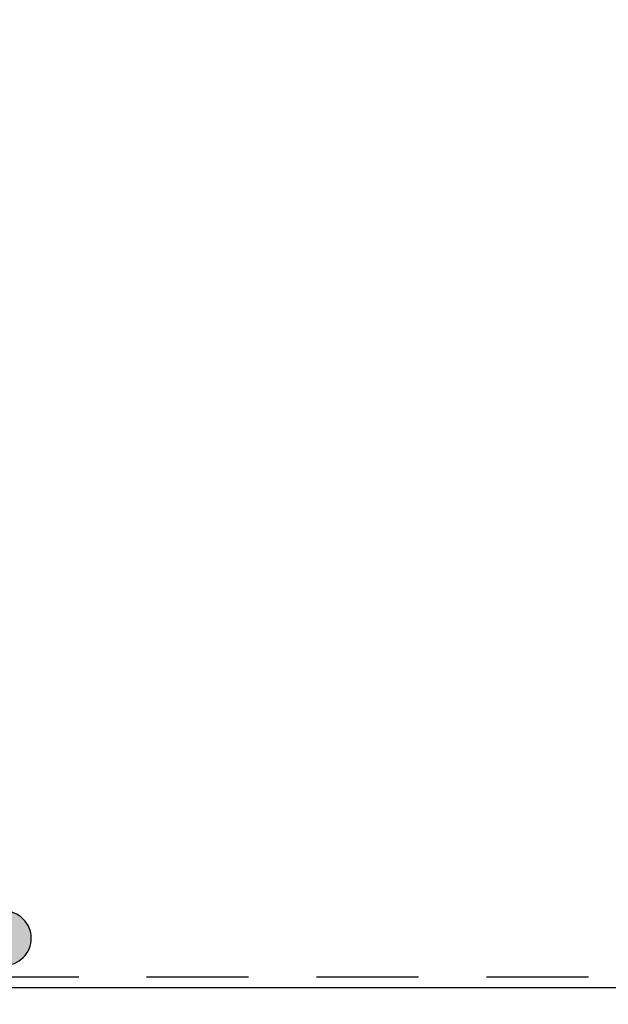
# Model space of a CAD drawing. Extents: x -24342 to 73038, y -9656 to 30949.
# Tile 51 of 118: x 3628 to 4061, y -1974 to -1249. Entities that reach past the tile are written whole.
import ezdxf

# ---------------------------------------------------------------- set-up
doc = ezdxf.new("R2010")
doc.units = 0
doc.linetypes.add('21.0032_xref_rdc_02_pro$0$Tirets petits', pattern=[125, 75, -50])
doc.linetypes.add('ACAD_ISO12W100', pattern=[21, 12, -3, 0, -3, 0, -3])
for name, color, linetype in [('0_XREF', 250, 'Continuous'), ('21.0032_xref_rdc_02_pro$0$08-01 2D Dessin général.2D', 251, 'Continuous'), ('21.0032_xref_rdc_02_pro$0$A-AREA-____-OTLN.Modèle IFC', 251, 'Continuous'), ('21.0032_xref_rdc_02_pro$0$S-COLS-____-OTLN.Modèle IFC', 251, 'Continuous')]:
    doc.layers.add(name, color=color, linetype=linetype)

# ---------------------------------------------------------------- blocks, each defined once
blk = doc.blocks.new('21.0032_xref_rdc_02_pro$0$Poteau_1_1', base_point=(36160, -19250))
at = {"layer": '21.0032_xref_rdc_02_pro$0$S-COLS-____-OTLN.Modèle IFC', "linetype": 'Continuous'}
blk.add_hatch(color=256, dxfattribs=at).paths.add_polyline_path([(35960, -19250, 0.414214), (36160, -19450, 0.414214), (36360, -19250, 0.414214), (36160, -19050, 0.414214)])
at = {"layer": '21.0032_xref_rdc_02_pro$0$S-COLS-____-OTLN.Modèle IFC', "linetype": 'Continuous', "flags": 128}
blk.add_lwpolyline([(35960, -19250, 0.414214), (36160, -19450, 0.414214), (36360, -19250, 0.414214), (36160, -19050, 0.414214)], format="xyb", close=True, dxfattribs=at)
blk = doc.blocks.new('21.0032_xref_rdc_02_pro')
at = {"layer": '21.0032_xref_rdc_02_pro$0$08-01 2D Dessin général.2D', "linetype": '21.0032_xref_rdc_02_pro$0$Tirets petits', "flags": 128}
blk.add_lwpolyline([(2396.27, -1891.53), (2089.55, -1891.53), (2089.55, -1953.45), (5606.37, -1953.45), (5606.37, -1891.53), (5167.42, -1891.53)], dxfattribs=at)
at = {"layer": '21.0032_xref_rdc_02_pro$0$A-AREA-____-OTLN.Modèle IFC', "linetype": 'Continuous', "flags": 128}
blk.add_lwpolyline([(6560.07, -1366.33, -0.157957), (6506.5, -1249), (6331.27, -1249, -0.214878), (6262.95, -1381.09), (6262.95, -1961.45), (1456.57, -1961.45), (1456.57, -1381.1, -0.215084), (1388.23, -1249), (1227.62, -1249, -0.214969), (1159.45, -1381.05), (1158.27, -1961.45), (647.45, -1961.45), (647.45, -2120.4), (3390, -2120), (3390, -2524), (3610, -2529.1), (3610, -2460), (4101.5, -2460), (4101.53, -2529.1), (4390, -2528.96), (4390, -2120), (8761.09, -2120)], format="xyb", dxfattribs=at)
at = {"layer": '21.0032_xref_rdc_02_pro$0$S-COLS-____-OTLN.Modèle IFC', "xscale": 0.1, "yscale": 0.1, "zscale": 0.1}
blk.add_blockref('21.0032_xref_rdc_02_pro$0$Poteau_1_1', (3616, -1925), dxfattribs=at)

msp = doc.modelspace()

# ---------------------------------------------------------------- block references
at = {"layer": '0_XREF', "linetype": 'ACAD_ISO12W100'}
msp.add_blockref('21.0032_xref_rdc_02_pro', (0, 0), dxfattribs=at)

doc.saveas('drawing.dxf')
